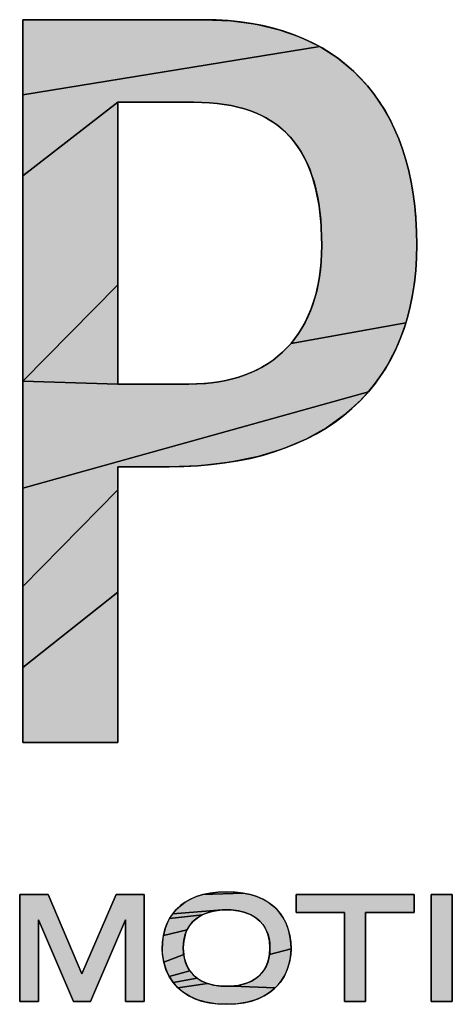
# Model space of a CAD drawing. Header units: millimetres. Extents: x 0 to 420, y 0 to 297.
# Tile 37 of 68: x 309.19 to 312.94, y 25.25 to 33.79. Entities that reach past the tile are written whole.
import ezdxf

# ---------------------------------------------------------------- set-up
doc = ezdxf.new("R2010")
doc.units = ezdxf.units.MM
doc.header["$LTSCALE"] = 23.1
doc.layers.get('0').update_dxf_attribs({"linetype": 'CONTINUOUS'})

msp = doc.modelspace()

# ---------------------------------------------------------------- hatches: boundary and pattern name
at = {"linetype": 'Continuous'}
for points in [[(311.62515, 33.6375), (311.79251, 33.55626), (309.2194, 33.13814), (309.2194, 33.61465), (309.2194, 33.7902), (309.26325, 33.7902), (309.38227, 33.7902), (309.55766, 33.7902), (309.77064, 33.7902), (310.00241, 33.7902), (310.11947, 33.7902), (310.23418, 33.7902), (310.34419, 33.7902), (310.44715, 33.7902), (310.54072, 33.7902), (310.62255, 33.7902), (310.69028, 33.7902), (310.74156, 33.7902), (310.77406, 33.7902), (310.78541, 33.7902), (311.02284, 33.77996), (311.24129, 33.75024), (311.44172, 33.7024)], [(312.20497, 33.2172), (312.31325, 33.07242), (312.40692, 32.91106), (312.48565, 32.73224), (312.54871, 32.53497), (312.59512, 32.3182), (312.62357, 32.08088), (312.6326, 31.83861), (312.62159, 31.59382), (312.58964, 31.36823), (312.53809, 31.16077), (311.54379, 30.98284), (311.61115, 31.072), (311.66937, 31.1713), (311.71826, 31.28124), (311.75741, 31.40243), (311.78621, 31.53551), (311.80387, 31.68113), (311.8095, 31.83021), (311.80365, 32.01171), (311.7865, 32.17496), (311.75928, 32.31856), (311.72292, 32.44492), (311.67806, 32.55616), (311.62505, 32.65413), (311.56387, 32.74033), (311.4942, 32.81599), (311.41559, 32.88174), (311.32769, 32.93784), (311.22938, 32.98465), (311.11929, 33.02217), (310.99573, 33.05004), (310.85677, 33.06754), (310.70021, 33.07366), (310.68562, 33.07366), (310.64541, 33.07366), (310.58492, 33.07366), (310.5095, 33.07366), (310.42449, 33.07366), (310.33522, 33.07366), (310.24705, 33.07366), (310.16531, 33.07366), (310.09534, 33.07366), (310.0425, 33.07366), (309.2194, 32.43592), (309.2194, 33.13814), (311.79251, 33.55626), (311.94462, 33.45909), (312.0821, 33.34603)], [(310.0425, 32.54563), (310.0425, 32.03409), (310.0425, 31.48956), (309.2194, 30.6553), (309.2194, 31.58323), (309.2194, 32.43592), (310.0425, 33.07366), (310.0425, 32.92515)], [(310.0425, 30.69751), (310.0425, 30.62906), (309.2194, 30.6553), (310.0425, 31.48956), (310.0425, 31.01103)], [(312.53809, 31.16077), (312.46796, 30.97041), (312.37992, 30.79618), (312.27423, 30.63727), (312.21474, 30.5634), (309.2194, 29.72737), (309.2194, 30.6553), (310.0425, 30.62906), (310.12517, 30.62906), (310.23682, 30.62906), (310.36099, 30.62906), (310.40233, 30.62906), (310.44261, 30.62906), (310.48124, 30.62906), (310.51761, 30.62906), (310.55111, 30.62906), (310.58112, 30.62906), (310.60705, 30.62906), (310.62827, 30.62906), (310.64418, 30.62906), (310.65418, 30.62906), (310.65764, 30.62906), (310.80613, 30.63541), (310.94269, 30.6538), (311.06792, 30.6834), (311.18244, 30.72352), (311.28685, 30.77371), (311.38167, 30.83369), (311.46729, 30.90341), (311.54379, 30.98284)], [(310.0425, 29.91248), (310.0425, 29.71182), (309.2194, 28.87467), (309.2194, 29.72737), (312.21474, 30.5634), (312.15089, 30.49328), (312.01008, 30.36437), (311.85123, 30.25034), (311.6735, 30.15137), (311.47585, 30.06799), (311.25712, 30.00108), (311.01613, 29.95184), (310.75171, 29.92177), (310.48718, 29.91248), (310.47814, 29.91248), (310.45306, 29.91248), (310.41501, 29.91248), (310.36704, 29.91248), (310.31222, 29.91248), (310.25361, 29.91248), (310.19427, 29.91248), (310.13727, 29.91248), (310.08565, 29.91248)], [(310.0425, 29.32072), (310.0425, 28.82573), (309.2194, 28.17246), (309.2194, 28.87467), (310.0425, 29.71182)], [(310.0425, 28.31338), (310.0425, 27.87022), (310.0425, 27.58278), (310.0425, 27.5204), (309.99249, 27.5204), (309.86471, 27.5204), (309.69247, 27.5204), (309.63095, 27.5204), (309.50913, 27.5204), (309.39719, 27.5204), (309.305, 27.5204), (309.24245, 27.5204), (309.2194, 27.5204), (309.2194, 27.69595), (309.2194, 28.17246), (310.0425, 28.82573)], [(310.98526, 26.22551), (311.06083, 26.22265), (311.12951, 26.21439), (310.77873, 26.20117), (310.84103, 26.21439), (310.90971, 26.22265)], [(309.19316, 25.27267), (309.19316, 26.20252), (309.4394, 26.20252), (309.73208, 25.51308), (310.02991, 26.20252), (310.27099, 26.20252), (310.27099, 25.27267), (310.10856, 25.27267), (310.10856, 25.98341), (309.80557, 25.27267), (309.65986, 25.27267), (309.3556, 25.98354), (309.3556, 25.27267)], [(311.19182, 26.20117), (311.24822, 26.18335), (311.29908, 26.16123), (311.34462, 26.1351), (311.3852, 26.10514), (311.42109, 26.07141), (311.45247, 26.03391), (311.47941, 25.99261), (311.50191, 25.94742), (311.51982, 25.89829), (311.53293, 25.8452), (311.54094, 25.7883), (311.54352, 25.73054), (311.35666, 25.68058), (311.36047, 25.74084), (311.35666, 25.79816), (311.34568, 25.84938), (311.33764, 25.87291), (311.32798, 25.89508), (311.30402, 25.93532), (311.27394, 25.97048), (311.23764, 26.00075), (311.19484, 26.02608), (311.14523, 26.04616), (311.08855, 26.06045), (311.02474, 26.06824), (310.98526, 26.06947), (310.94582, 26.06824), (310.51807, 26.0339), (310.54945, 26.07139), (310.58534, 26.10513), (310.62592, 26.1351), (310.67147, 26.16122), (310.72233, 26.18335), (310.77873, 26.20117), (311.12951, 26.21439)], [(312.60864, 26.04644), (312.18959, 26.04644), (312.18959, 25.27267), (312.00654, 25.27267), (312.00654, 26.04644), (311.58749, 26.04644), (311.58749, 26.20252), (312.60864, 26.20252)], [(310.82534, 26.04617), (310.77573, 26.0261), (310.49112, 25.99259), (310.51807, 26.0339), (310.94582, 26.06824), (310.88201, 26.06045)], [(310.73294, 26.00077), (310.69664, 25.9705), (310.66657, 25.93534), (310.64261, 25.89509), (310.4376, 25.84518), (310.45071, 25.89826), (310.46862, 25.9474), (310.49112, 25.99259), (310.77573, 26.0261)], [(310.62492, 25.8494), (310.61393, 25.79817), (310.61012, 25.74084), (310.61393, 25.68057), (310.44063, 25.61398), (310.42948, 25.68088), (310.42701, 25.73054), (310.42959, 25.78828), (310.4376, 25.84518), (310.64261, 25.89509), (310.63295, 25.87293)], [(311.54104, 25.68088), (311.5299, 25.61398), (311.51036, 25.55056), (311.48306, 25.49213), (311.44847, 25.43935), (311.40676, 25.39247), (311.03549, 25.40769), (311.09713, 25.4163), (311.15199, 25.43099), (311.19991, 25.45112), (311.24116, 25.47623), (311.27613, 25.50616), (311.30518, 25.54104), (311.32843, 25.58129), (311.34575, 25.62756), (311.35205, 25.6532), (311.35666, 25.68058), (311.54352, 25.73054)], [(310.62485, 25.62754), (310.64216, 25.58127), (310.66541, 25.54102), (310.48747, 25.49213), (310.46017, 25.55056), (310.44063, 25.61398), (310.61393, 25.68057), (310.61854, 25.65319)], [(310.69445, 25.50614), (310.72943, 25.47621), (310.52206, 25.43935), (310.48747, 25.49213), (310.66541, 25.54102)], [(310.77067, 25.4511), (310.81858, 25.43098), (310.56377, 25.39247), (310.52206, 25.43935), (310.72943, 25.47621)], [(310.98526, 25.40566), (311.03549, 25.40769), (311.40676, 25.39247), (311.35782, 25.35162), (311.3013, 25.31695), (311.23658, 25.28879), (311.16289, 25.26767), (311.07932, 25.25432), (310.98526, 25.24965), (310.89121, 25.25432), (310.80764, 25.26767), (310.73395, 25.28879), (310.66923, 25.31695), (310.6127, 25.35162), (310.56377, 25.39247), (310.81858, 25.43098), (310.87343, 25.41629), (310.93507, 25.40768)]]:
    msp.add_hatch(color=7, dxfattribs=at).paths.add_polyline_path(points)

# ---------------------------------------------------------------- linework, layer by layer
at = {"color": 7, "linetype": 'Continuous'}
for p, q in [((310.78541, 33.7902), (310.00241, 33.7902)), ((310.0425, 33.07366), (310.70021, 33.07366)), ((310.65764, 30.62906), (310.40233, 30.62906)), ((310.0425, 29.91248), (310.48718, 29.91248)), ((309.19316, 25.27267), (309.19316, 26.20252)), ((309.19316, 26.20252), (309.4394, 26.20252)), ((309.4394, 26.20252), (309.19316, 26.20252)), ((309.19316, 26.20252), (309.19316, 25.27267)), ((309.4394, 26.20252), (309.73208, 25.51308)), ((309.73208, 25.51308), (309.4394, 26.20252)), ((309.73208, 25.51308), (310.02991, 26.20252)), ((310.02991, 26.20252), (309.73208, 25.51308)), ((310.02991, 26.20252), (310.27099, 26.20252)), ((310.27099, 26.20252), (310.02991, 26.20252)), ((310.27099, 26.20252), (310.27099, 25.27267)), ((310.27099, 25.27267), (310.27099, 26.20252)), ((311.58749, 26.04644), (311.58749, 26.20252)), ((311.58749, 26.20252), (312.60864, 26.20252)), ((312.60864, 26.20252), (311.58749, 26.20252)), ((311.58749, 26.20252), (311.58749, 26.04644)), ((312.60864, 26.20252), (312.60864, 26.04644)), ((312.60864, 26.04644), (312.60864, 26.20252)), ((312.75688, 26.20252), (312.93994, 26.20252)), ((312.75688, 25.27267), (312.75688, 26.20252)), ((312.75688, 26.20252), (312.75688, 25.27267)), ((312.93994, 26.20252), (312.75688, 26.20252)), ((312.93994, 26.20252), (312.93994, 25.27267)), ((312.93994, 25.27267), (312.93994, 26.20252)), ((309.3556, 25.27267), (309.3556, 25.98354)), ((309.3556, 25.98354), (309.65986, 25.27267)), ((309.35821, 25.97744), (309.3556, 25.97744)), ((309.3556, 25.97744), (309.3556, 25.27267)), ((309.65986, 25.27267), (309.35821, 25.97744)), ((309.80557, 25.27267), (310.10856, 25.98341)), ((310.10601, 25.97744), (309.80557, 25.27267)), ((310.10856, 25.97744), (310.10601, 25.97744)), ((310.10856, 25.98341), (310.10856, 25.27267)), ((310.10856, 25.27267), (310.10856, 25.97744)), ((312.00654, 26.04644), (311.58749, 26.04644)), ((311.58749, 26.04644), (312.00654, 26.04644)), ((312.00654, 25.27267), (312.00654, 26.04644)), ((312.00654, 26.04644), (312.00654, 25.27267)), ((312.60864, 26.04644), (312.18959, 26.04644)), ((312.18959, 26.04644), (312.18959, 25.27267)), ((312.18959, 25.27267), (312.18959, 26.04644)), ((312.18959, 26.04644), (312.60864, 26.04644)), ((309.3556, 25.27267), (309.19316, 25.27267)), ((309.19316, 25.27267), (309.3556, 25.27267)), ((309.80557, 25.27267), (309.65986, 25.27267)), ((309.65986, 25.27267), (309.80557, 25.27267)), ((310.27099, 25.27267), (310.10856, 25.27267)), ((310.10856, 25.27267), (310.27099, 25.27267)), ((312.18959, 25.27267), (312.00654, 25.27267)), ((312.00654, 25.27267), (312.18959, 25.27267)), ((312.93994, 25.27267), (312.75688, 25.27267)), ((312.75688, 25.27267), (312.93994, 25.27267))]:
    msp.add_line(p, q, dxfattribs=at)
for points in [[(311.62515, 33.6375), (311.79251, 33.55626), (309.2194, 33.13814), (309.2194, 33.61465), (309.2194, 33.7902), (309.26325, 33.7902), (309.38227, 33.7902), (309.55766, 33.7902), (309.77064, 33.7902), (310.00241, 33.7902), (310.11947, 33.7902), (310.23418, 33.7902), (310.34419, 33.7902), (310.44715, 33.7902), (310.54072, 33.7902), (310.62255, 33.7902), (310.69028, 33.7902), (310.74156, 33.7902), (310.77406, 33.7902), (310.78541, 33.7902), (311.02284, 33.77996), (311.24129, 33.75024), (311.44172, 33.7024), (311.62515, 33.6375)], [(312.20497, 33.2172), (312.31325, 33.07242), (312.40692, 32.91106), (312.48565, 32.73224), (312.54871, 32.53497), (312.59512, 32.3182), (312.62357, 32.08088), (312.6326, 31.83861), (312.62159, 31.59382), (312.58964, 31.36823), (312.53809, 31.16077), (311.54379, 30.98284), (311.61115, 31.072), (311.66937, 31.1713), (311.71826, 31.28124), (311.75741, 31.40243), (311.78621, 31.53551), (311.80387, 31.68113), (311.8095, 31.83021), (311.80365, 32.01171), (311.7865, 32.17496), (311.75928, 32.31856), (311.72292, 32.44492), (311.67806, 32.55616), (311.62505, 32.65413), (311.56387, 32.74033), (311.4942, 32.81599), (311.41559, 32.88174), (311.32769, 32.93784), (311.22938, 32.98465), (311.11929, 33.02217), (310.99573, 33.05004), (310.85677, 33.06754), (310.70021, 33.07366), (310.68562, 33.07366), (310.64541, 33.07366), (310.58492, 33.07366), (310.5095, 33.07366), (310.42449, 33.07366), (310.33522, 33.07366), (310.24705, 33.07366), (310.16531, 33.07366), (310.09534, 33.07366), (310.0425, 33.07366), (309.2194, 32.43592), (309.2194, 33.13814), (311.79251, 33.55626), (311.94462, 33.45909), (312.0821, 33.34603), (312.20497, 33.2172)], [(310.0425, 32.54563), (310.0425, 32.03409), (310.0425, 31.48956), (309.2194, 30.6553), (309.2194, 31.58323), (309.2194, 32.43592), (310.0425, 33.07366), (310.0425, 32.92515), (310.0425, 32.54563)], [(310.0425, 30.69751), (310.0425, 30.62906), (309.2194, 30.6553), (310.0425, 31.48956), (310.0425, 31.01103), (310.0425, 30.69751)], [(312.53809, 31.16077), (312.46796, 30.97041), (312.37992, 30.79618), (312.27423, 30.63727), (312.21474, 30.5634), (309.2194, 29.72737), (309.2194, 30.6553), (310.0425, 30.62906), (310.12517, 30.62906), (310.23682, 30.62906), (310.36099, 30.62906), (310.40233, 30.62906), (310.44261, 30.62906), (310.48124, 30.62906), (310.51761, 30.62906), (310.55111, 30.62906), (310.58112, 30.62906), (310.60705, 30.62906), (310.62827, 30.62906), (310.64418, 30.62906), (310.65418, 30.62906), (310.65764, 30.62906), (310.80613, 30.63541), (310.94269, 30.6538), (311.06792, 30.6834), (311.18244, 30.72352), (311.28685, 30.77371), (311.38167, 30.83369), (311.46729, 30.90341), (311.54379, 30.98284), (312.53809, 31.16077)], [(310.0425, 29.91248), (310.0425, 29.71182), (309.2194, 28.87467), (309.2194, 29.72737), (312.21474, 30.5634), (312.15089, 30.49328), (312.01008, 30.36437), (311.85123, 30.25034), (311.6735, 30.15137), (311.47585, 30.06799), (311.25712, 30.00108), (311.01613, 29.95184), (310.75171, 29.92177), (310.48718, 29.91248), (310.47814, 29.91248), (310.45306, 29.91248), (310.41501, 29.91248), (310.36704, 29.91248), (310.31222, 29.91248), (310.25361, 29.91248), (310.19427, 29.91248), (310.13727, 29.91248), (310.08565, 29.91248), (310.0425, 29.91248)], [(310.0425, 29.32072), (310.0425, 28.82573), (309.2194, 28.17246), (309.2194, 28.87467), (310.0425, 29.71182), (310.0425, 29.32072)], [(310.0425, 28.31338), (310.0425, 27.87022), (310.0425, 27.58278), (310.0425, 27.5204), (309.99249, 27.5204), (309.86471, 27.5204), (309.69247, 27.5204), (309.63095, 27.5204), (309.50913, 27.5204), (309.39719, 27.5204), (309.305, 27.5204), (309.24245, 27.5204), (309.2194, 27.5204), (309.2194, 27.69595), (309.2194, 28.17246), (310.0425, 28.82573), (310.0425, 28.31338)], [(310.98526, 26.22551), (311.06083, 26.22265), (311.12951, 26.21439), (310.77873, 26.20117), (310.84103, 26.21439), (310.90971, 26.22265), (310.98526, 26.22551)], [(309.19316, 25.27267), (309.19316, 26.20252), (309.4394, 26.20252), (309.73208, 25.51308), (310.02991, 26.20252), (310.27099, 26.20252), (310.27099, 25.27267), (310.10856, 25.27267), (310.10856, 25.98341), (309.80557, 25.27267), (309.65986, 25.27267), (309.3556, 25.98354), (309.3556, 25.27267), (309.19316, 25.27267)], [(311.19182, 26.20117), (311.24822, 26.18335), (311.29908, 26.16123), (311.34462, 26.1351), (311.3852, 26.10514), (311.42109, 26.07141), (311.45247, 26.03391), (311.47941, 25.99261), (311.50191, 25.94742), (311.51982, 25.89829), (311.53293, 25.8452), (311.54094, 25.7883), (311.54352, 25.73054), (311.35666, 25.68058), (311.36047, 25.74084), (311.35666, 25.79816), (311.34568, 25.84938), (311.33764, 25.87291), (311.32798, 25.89508), (311.30402, 25.93532), (311.27394, 25.97048), (311.23764, 26.00075), (311.19484, 26.02608), (311.14523, 26.04616), (311.08855, 26.06045), (311.02474, 26.06824), (310.98526, 26.06947), (310.94582, 26.06824), (310.51807, 26.0339), (310.54945, 26.07139), (310.58534, 26.10513), (310.62592, 26.1351), (310.67147, 26.16122), (310.72233, 26.18335), (310.77873, 26.20117), (311.12951, 26.21439), (311.19182, 26.20117)], [(312.60864, 26.04644), (312.18959, 26.04644), (312.18959, 25.27267), (312.00654, 25.27267), (312.00654, 26.04644), (311.58749, 26.04644), (311.58749, 26.20252), (312.60864, 26.20252), (312.60864, 26.04644)], [(310.82534, 26.04617), (310.77573, 26.0261), (310.49112, 25.99259), (310.51807, 26.0339), (310.94582, 26.06824), (310.88201, 26.06045), (310.82534, 26.04617)], [(310.73294, 26.00077), (310.69664, 25.9705), (310.66657, 25.93534), (310.64261, 25.89509), (310.4376, 25.84518), (310.45071, 25.89826), (310.46862, 25.9474), (310.49112, 25.99259), (310.77573, 26.0261), (310.73294, 26.00077)], [(310.62492, 25.8494), (310.61393, 25.79817), (310.61012, 25.74084), (310.61393, 25.68057), (310.44063, 25.61398), (310.42948, 25.68088), (310.42701, 25.73054), (310.42959, 25.78828), (310.4376, 25.84518), (310.64261, 25.89509), (310.63295, 25.87293), (310.62492, 25.8494)], [(311.54104, 25.68088), (311.5299, 25.61398), (311.51036, 25.55056), (311.48306, 25.49213), (311.44847, 25.43935), (311.40676, 25.39247), (311.03549, 25.40769), (311.09713, 25.4163), (311.15199, 25.43099), (311.19991, 25.45112), (311.24116, 25.47623), (311.27613, 25.50616), (311.30518, 25.54104), (311.32843, 25.58129), (311.34575, 25.62756), (311.35205, 25.6532), (311.35666, 25.68058), (311.54352, 25.73054), (311.54104, 25.68088)], [(310.62485, 25.62754), (310.64216, 25.58127), (310.66541, 25.54102), (310.48747, 25.49213), (310.46017, 25.55056), (310.44063, 25.61398), (310.61393, 25.68057), (310.61854, 25.65319), (310.62485, 25.62754)], [(310.69445, 25.50614), (310.72943, 25.47621), (310.52206, 25.43935), (310.48747, 25.49213), (310.66541, 25.54102), (310.69445, 25.50614)], [(310.77067, 25.4511), (310.81858, 25.43098), (310.56377, 25.39247), (310.52206, 25.43935), (310.72943, 25.47621), (310.77067, 25.4511)], [(310.98526, 25.40566), (311.03549, 25.40769), (311.40676, 25.39247), (311.35782, 25.35162), (311.3013, 25.31695), (311.23658, 25.28879), (311.16289, 25.26767), (311.07932, 25.25432), (310.98526, 25.24965), (310.89121, 25.25432), (310.80764, 25.26767), (310.73395, 25.28879), (310.66923, 25.31695), (310.6127, 25.35162), (310.56377, 25.39247), (310.81858, 25.43098), (310.87343, 25.41629), (310.93507, 25.40768), (310.98526, 25.40566)]]:
    msp.add_lwpolyline(points, dxfattribs=at)
for points, knots in [([(310.78541, 33.7902), (310.78541, 33.7902), (309.2194, 33.7902), (309.2194, 33.7902), (309.2194, 33.7902), (309.2194, 27.5204), (309.2194, 27.5204), (309.2194, 27.5204), (310.0425, 27.5204), (310.0425, 27.5204), (310.0425, 27.5204), (310.0425, 29.74225), (310.0425, 29.91248), (310.16886, 29.91248), (310.48718, 29.91248), (310.48718, 29.91248), (311.85066, 29.91248), (312.6326, 30.61457), (312.6326, 31.83861), (312.6326, 33.07895), (311.95929, 33.7902), (310.78541, 33.7902)], [0, 0, 0, 0, 1, 1, 1, 2, 2, 2, 3, 3, 3, 4, 4, 4, 5, 5, 5, 6, 6, 6, 7, 7, 7, 7]), ([(310.00241, 33.7902), (309.6109, 33.7902), (309.2194, 33.7902), (309.2194, 33.7902), (309.2194, 33.7902), (309.2194, 32.22275), (309.2194, 30.6553)], [0.5, 0.5, 0.5, 0.5, 1, 1, 1, 1.5, 1.5, 1.5, 1.5]), ([(310.65764, 30.62906), (310.65764, 30.62906), (310.18184, 30.62906), (310.0425, 30.62906), (310.0425, 30.62906), (310.0425, 33.07366), (310.0425, 33.07366), (310.18419, 33.07366), (310.70021, 33.07366), (310.70021, 33.07366), (311.45698, 33.07366), (311.8095, 32.67847), (311.8095, 31.83021), (311.8095, 31.06681), (311.38965, 30.62906), (310.65764, 30.62906)], [0, 0, 0, 0, 1, 1, 1, 2, 2, 2, 3, 3, 3, 4, 4, 4, 5, 5, 5, 5]), ([(310.40233, 30.62906), (310.26596, 30.62906), (310.11217, 30.62906), (310.0425, 30.62906), (310.0425, 30.62906), (310.0425, 33.07366), (310.0425, 33.07366)], [0.5, 0.5, 0.5, 0.5, 1, 1, 1, 2, 2, 2, 2]), ([(309.2194, 30.6553), (309.2194, 29.08785), (309.2194, 27.5204), (309.2194, 27.5204), (309.2194, 27.5204), (309.42517, 27.5204), (309.63095, 27.5204)], [1.5, 1.5, 1.5, 1.5, 2, 2, 2, 2.5, 2.5, 2.5, 2.5]), ([(309.63095, 27.5204), (309.83672, 27.5204), (310.0425, 27.5204), (310.0425, 27.5204), (310.0425, 27.5204), (310.0425, 29.74225), (310.0425, 29.91248)], [2.5, 2.5, 2.5, 2.5, 3, 3, 3, 4, 4, 4, 4]), ([(310.98526, 26.22551), (311.39788, 26.22551), (311.54352, 25.98507), (311.54352, 25.73054), (311.54352, 25.53745), (311.4288, 25.24965), (310.98526, 25.24965), (310.54172, 25.24965), (310.42701, 25.53745), (310.42701, 25.73054), (310.42701, 25.98507), (310.57271, 26.22551), (310.98526, 26.22551)], [0, 0, 0, 0, 1, 1, 1, 2, 2, 2, 3, 3, 3, 4, 4, 4, 4]), ([(311.36047, 25.74084), (311.36047, 25.96459), (311.1993, 26.06947), (310.98526, 26.06947), (310.77122, 26.06947), (310.61012, 25.96459), (310.61012, 25.74084), (310.61012, 25.47728), (310.80991, 25.40566), (310.98526, 25.40566), (311.16062, 25.40566), (311.36047, 25.47728), (311.36047, 25.74084)], [0, 0, 0, 0, 1, 1, 1, 2, 2, 2, 3, 3, 3, 4, 4, 4, 4]), ([(311.36047, 25.74084), (311.36047, 25.96459), (311.1993, 26.06947), (310.98526, 26.06947), (310.77122, 26.06947), (310.61012, 25.96459), (310.61012, 25.74084), (310.61012, 25.47728), (310.80991, 25.40566), (310.98526, 25.40566), (311.16062, 25.40566), (311.36047, 25.47728), (311.36047, 25.74084)], [0, 0, 0, 0, 1, 1, 1, 2, 2, 2, 3, 3, 3, 4, 4, 4, 4]), ([(310.42701, 25.73054), (310.42701, 25.53745), (310.54172, 25.24965), (310.98526, 25.24965), (311.4288, 25.24965), (311.54352, 25.53745), (311.54352, 25.73054)], [1, 1, 1, 1, 2, 2, 2, 3, 3, 3, 3])]:
    msp.add_open_spline(points, degree=3, knots=knots, dxfattribs=at)
for points in [[(312.6326, 31.83861), (312.6326, 33.07895), (311.95929, 33.7902), (310.78541, 33.7902)], [(310.70021, 33.07366), (311.45698, 33.07366), (311.8095, 32.67847), (311.8095, 31.83021)], [(310.48718, 29.91248), (311.85066, 29.91248), (312.6326, 30.61457), (312.6326, 31.83861)], [(311.8095, 31.83021), (311.8095, 31.06681), (311.38965, 30.62906), (310.65764, 30.62906)], [(310.98526, 26.22551), (310.57271, 26.22551), (310.42701, 25.98507), (310.42701, 25.73054)], [(311.54352, 25.73054), (311.54352, 25.98507), (311.39788, 26.22551), (310.98526, 26.22551)]]:
    msp.add_open_spline(points, degree=3, dxfattribs=at)
msp.add_solid([(312.75688, 26.20252), (312.93994, 26.20252), (312.75688, 25.27267), (312.93994, 25.27267)], dxfattribs=at)

doc.saveas('drawing.dxf')
